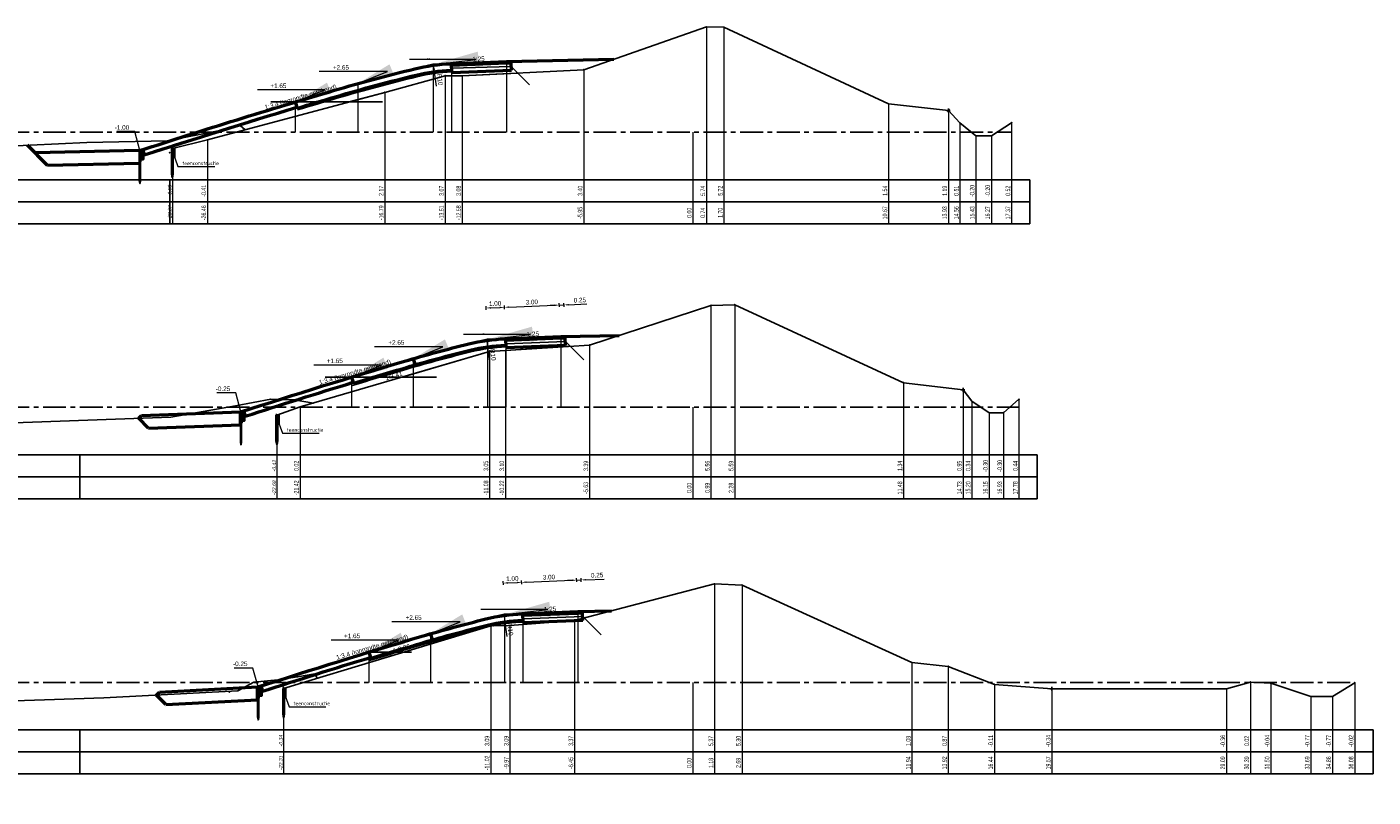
# Model space of a CAD drawing. Header units: metres. Extents: x -7 to 2281, y 7146 to 7816.
# Tile 5 of 29: x 2175 to 2248, y 7235 to 7277. Entities that reach past the tile are written whole.
import ezdxf
from ezdxf.enums import TextEntityAlignment as Align

# ---------------------------------------------------------------- set-up
doc = ezdxf.new("R2010")
doc.units = ezdxf.units.M
doc.linetypes.add('HIDDEN', pattern=[9.525, 6.35, -3.175])
doc.linetypes.add('NAP', pattern=[20, 12.5, -2.5, 2.5, -2.5])
for name, color, linetype in [('BS-BINNENKRUINLIJN-KPN', 1, 'Continuous'), ('BS-BINNENTEENLIJN-KPN', 198, 'Continuous'), ('BS-HEKWERK-KL-1_5M', 1, 'Continuous'), ('BS-INSTEEK-SLOOT-KPN', 1, 'Continuous'), ('BS-KANT-KREUKELBERM', 255, 'Continuous'), ('BS-KRUINLIJN', 1, 'Continuous'), ('BS-PERKOENRIJ', 255, 'Continuous'), ('BS-RASTER', 255, 'Continuous'), ('BS-SCHEIDINGSLIJN-TALUDBEKL', 255, 'Continuous'), ('BS-STORTSTEENLIJN', 6, 'Continuous'), ('BS-TEENLIJN', 1, 'Continuous'), ('BS-TEENSCHOT-GECONSTRUEERD', 198, 'Continuous'), ('BS-TUSSENBERM', 1, 'Continuous'), ('BS-WATERLIJN-KPN', 1, 'Continuous'), ('BS-ZANDLIJN', 32, 'Continuous'), ('DP-BS-profiel', 2, 'Continuous'), ('DP-Matenbalk', 7, 'Continuous'), ('DP-Matenbalk_bestaandehoogten', 6, 'Continuous'), ('DP-NAP-lijn', 5, 'NAP')]:
    doc.layers.add(name, color=color, linetype=linetype)
for name, color, linetype, lineweight in [('DP-BS-maatvoering', 2, 'Continuous', 20), ('DP-BS-matenbalk_verlenglijnen', 253, 'Continuous', 0), ('DP-Matenbalk_verlenglijnen_best', 253, 'Continuous', 0), ('DP-NW-maatvoering', 7, 'Continuous', 35), ('DP-NW-matenbalk_verlenglijnen', 135, 'Continuous', 0), ('DP-NW-profiel', 4, 'Continuous', 50), ('DP-NW-teenschot', 2, 'Continuous', 25), ('DP-NW-Uitvullaag', 1, 'Uitvullaag', 18)]:
    doc.layers.add(name, color=color, linetype=linetype, lineweight=lineweight)
doc.layers.add('DP-NW-arcrand', color=142, linetype='Continuous', plot=False)
doc.styles.add('bestomschr', font='isocp.shx', dxfattribs={"width": 0.96})
doc.styles.add('dp-besthgt', font='StagCAD.ttf', dxfattribs={"oblique": 10, "height": 0.2})
doc.styles.add('StagCAD', font='StagCAD.ttf')
doc.linetypes.add('Uitvullaag', pattern='A,0,-0.005,[191,UITVULLAAG.shx,S=0.007,R=0,X=0,Y=0],-0.5', length=0.505)
doc.dimstyles.new('best-leader 1_100', dxfattribs={"dimscale": 0.1, "dimtxt": 2, "dimasz": 1.6, "dimexe": 0, "dimexo": 0, "dimgap": 0.8, "dimtad": 1, "dimrnd": 0.001, "dimzin": 1, "dimdsep": 46, "dimtxsty": 'bestomschr', "dimblk": 'RAD_PIJL', "dimcen": 0.09, "dimse1": 1, "dimse2": 1, "dimclrd": 212, "dimclre": 1, "dimclrt": 2, "dimazin": 0, "dimtfac": 1, "dimtix": 1, "dimtmove": 0, "dimatfit": 0, "dimfxl": 1, "dimtvp": 0.83, "dimtolj": 1, "dimtzin": 0, "dimlwd": 5, "dimarcsym": 0})
doc.dimstyles.new('GM-maatvoering', dxfattribs={"dimtxt": 2.5, "dimasz": 2.5, "dimexe": 1, "dimexo": 0, "dimgap": 1, "dimtad": 1, "dimrnd": 0.001, "dimzin": 1, "dimdsep": 46, "dimtxsty": 'StagCAD', "dimcen": 0.09, "dimclrd": 1, "dimclre": 1, "dimclrt": 7, "dimazin": 0, "dimtfac": 1, "dimtix": 1, "dimtmove": 0, "dimatfit": 3, "dimfxl": 1, "dimfxlon": 1, "dimtvp": 0.83, "dimtolj": 1, "dimtzin": 0, "dimlwd": 15, "dimlwe": 15, "dimarcsym": 0})
doc.dimstyles.new('leader 1_100', dxfattribs={"dimscale": 0.1, "dimtxt": 2.5, "dimasz": 2, "dimexe": 0, "dimexo": 0, "dimgap": 1, "dimtad": 1, "dimrnd": 0.001, "dimzin": 1, "dimdsep": 46, "dimtxsty": 'StagCAD', "dimblk": 'RAD_PIJL', "dimcen": 0.09, "dimse1": 1, "dimse2": 1, "dimclrd": 1, "dimclre": 1, "dimclrt": 7, "dimazin": 0, "dimtfac": 1, "dimtix": 1, "dimtmove": 0, "dimatfit": 0, "dimfxl": 1, "dimtvp": 0.83, "dimtolj": 1, "dimtzin": 0, "dimlwd": 15, "dimarcsym": 0})

# ---------------------------------------------------------------- blocks, each defined once
blk = doc.blocks.new('15', base_point=(577.872525, -2.976085))
at = {"layer": 'BS-PERKOENRIJ'}
blk.add_lwpolyline([(577.716275, -3.444835), (577.591275, -3.382335), (577.466275, -3.257335), (577.403775, -3.132335), (577.372525, -3.007335), (577.372525, -2.944835), (577.403775, -2.819835), (577.466275, -2.694835), (577.591275, -2.569835), (577.716275, -2.507335), (577.841275, -2.476085), (577.903775, -2.476085), (578.028775, -2.507335), (578.153775, -2.569835), (578.278775, -2.694835), (578.341275, -2.819835), (578.372525, -2.944835), (578.372525, -3.007335), (578.341275, -3.132335), (578.278775, -3.257335), (578.153775, -3.382335), (578.028775, -3.444835), (577.903775, -3.476085), (577.841275, -3.476085)], close=True, dxfattribs=at)
blk = doc.blocks.new('123', base_point=(750, -20.1))
at = {"layer": 'BS-HEKWERK-KL-1_5M'}
for points in [[(749.75, -20.35), (750.25, -19.85)], [(750.25, -20.35), (749.75, -19.85)]]:
    blk.add_lwpolyline(points, dxfattribs=at)
blk = doc.blocks.new('RAD_PIJL')
at = {"color": 1, "linetype": 'Continuous'}
blk.add_solid([(-2.828, -0.75), (-2.828, 0.75), (0, 0)], dxfattribs=at)
blk = doc.blocks.new('BSHO')
at = {"layer": 'DP-Matenbalk_bestaandehoogten', "style": 'dp-besthgt', "oblique": 10}
for tag, p in [('AFSTAND', (0.6, -0.013)), ('HOOGTE', (1.8, -0.013))]:
    blk.add_attdef(tag, text='', height=0.2, dxfattribs=at).set_placement(p, align=Align.BOTTOM_CENTER)
blk = doc.blocks.new('*D199')
at = {"color": 1, "lineweight": 15, "transparency": 16777216}
blk.add_line((0.19, 2.517), (0.066, 3.409), dxfattribs=at)
at = {"color": 1, "transparency": 16777216}
blk.add_solid([(0.107, 3.414), (0.025, 3.403), (0.031, 3.656)], dxfattribs=at)
at = {"layer": 'Defpoints', "color": 0, "transparency": 16777216}
for p in [(0.031, 3.656), (1.407, -6.249)]:
    blk.add_point(p, dxfattribs=at)
at = {"color": 7, "transparency": 16777216, "insert": (0.368, 2.87), "char_height": 0.25, "attachment_point": 5, "rotation": 277.90365, "style": 'StagCAD'}
blk.add_mtext('\\A1;R10', dxfattribs=at)
blk = doc.blocks.new('*D207')
at = {"layer": 'Defpoints', "color": 0, "transparency": 16777216}
for p in [(0.931, 5.455), (0, 3.7), (0.999, 3.74)]:
    blk.add_point(p, dxfattribs=at)
at = {"layer": 'DP-NW-maatvoering', "color": 1, "lineweight": 15, "transparency": 16777216}
for p, q in [((-0.065, 5.315), (-0.073, 5.515)), ((0.181, 5.425), (0.681, 5.445)), ((0.935, 5.355), (0.927, 5.555))]:
    blk.add_line(p, q, dxfattribs=at)
at = {"layer": 'DP-NW-maatvoering', "color": 1, "transparency": 16777216}
for points in [[(0.18, 5.466), (0.183, 5.383), (-0.069, 5.415)], [(0.679, 5.486), (0.682, 5.403), (0.931, 5.455)]]:
    blk.add_solid(points, dxfattribs=at)
at = {"layer": 'DP-NW-maatvoering', "color": 7, "transparency": 16777216, "insert": (0.422, 5.659), "char_height": 0.25, "attachment_point": 5, "rotation": 2.29061, "style": 'StagCAD'}
blk.add_mtext('\\A1;1.00', dxfattribs=at)
blk = doc.blocks.new('*D208')
at = {"layer": 'Defpoints', "color": 0, "transparency": 16777216}
for p in [(3.928, 5.575), (0.999, 3.74), (3.997, 3.86)]:
    blk.add_point(p, dxfattribs=at)
at = {"layer": 'DP-NW-maatvoering', "color": 1, "lineweight": 15, "transparency": 16777216}
for p, q in [((0.935, 5.355), (0.927, 5.555)), ((1.18, 5.465), (3.678, 5.565)), ((3.932, 5.475), (3.924, 5.674))]:
    blk.add_line(p, q, dxfattribs=at)
at = {"layer": 'DP-NW-maatvoering', "color": 1, "transparency": 16777216}
for points in [[(1.179, 5.506), (1.182, 5.423), (0.931, 5.455)], [(3.677, 5.606), (3.68, 5.523), (3.928, 5.575)]]:
    blk.add_solid(points, dxfattribs=at)
at = {"layer": 'DP-NW-maatvoering', "color": 7, "transparency": 16777216, "insert": (2.42, 5.739), "char_height": 0.25, "attachment_point": 5, "rotation": 2.29061, "style": 'StagCAD'}
blk.add_mtext('\\A1;3.00', dxfattribs=at)
blk = doc.blocks.new('*D209')
at = {"layer": 'Defpoints', "color": 0, "transparency": 16777216}
for p in [(4.178, 5.585), (4, 3.78), (4.25, 3.79)]:
    blk.add_point(p, dxfattribs=at)
at = {"layer": 'DP-NW-maatvoering', "color": 1, "lineweight": 15, "transparency": 16777216}
for p, q in [((3.678, 5.565), (3.429, 5.555)), ((3.932, 5.475), (3.924, 5.674)), ((3.928, 5.575), (4.178, 5.585)), ((4.182, 5.485), (4.174, 5.684)), ((4.428, 5.595), (5.427, 5.635))]:
    blk.add_line(p, q, dxfattribs=at)
at = {"layer": 'DP-NW-maatvoering', "color": 1, "transparency": 16777216}
for points in [[(3.677, 5.606), (3.68, 5.523), (3.928, 5.575)], [(4.426, 5.636), (4.429, 5.553), (4.178, 5.585)]]:
    blk.add_solid(points, dxfattribs=at)
at = {"layer": 'DP-NW-maatvoering', "color": 7, "transparency": 16777216, "insert": (5.043, 5.844), "char_height": 0.25, "attachment_point": 5, "rotation": 2.29061, "style": 'StagCAD'}
blk.add_mtext('\\A1;0.25', dxfattribs=at)
blk = doc.blocks.new('*D210')
at = {"color": 1, "lineweight": 15, "transparency": 16777216}
blk.add_line((0.132, 2.509), (0.008, 3.401), dxfattribs=at)
at = {"color": 1, "transparency": 16777216}
blk.add_solid([(0.049, 3.406), (-0.033, 3.395), (-0.026, 3.648)], dxfattribs=at)
at = {"layer": 'Defpoints', "color": 0, "transparency": 16777216}
for p in [(-0.026, 3.648), (1.349, -6.257)]:
    blk.add_point(p, dxfattribs=at)
at = {"color": 7, "transparency": 16777216, "insert": (0.31, 2.862), "char_height": 0.25, "attachment_point": 5, "rotation": 277.90365, "style": 'StagCAD'}
blk.add_mtext('\\A1;R10', dxfattribs=at)
blk = doc.blocks.new('teenconstructie')
at = {"layer": 'DP-BS-profiel', "color": 1}
for p, q in [((-0.05, 0), (0.05, 0)), ((0, -1.6), (0, -1.44))]:
    blk.add_line(p, q, dxfattribs=at)
blk.add_lwpolyline([(-0.05, -1.4), (-0.05, 0), (-0.04, 0.01), (0.04, 0.01), (0.05, 0), (0.05, -1.4), (0.01, -1.6), (-0.01, -1.6)], close=True, dxfattribs=at)
blk.add_lwpolyline([(0.05, 0), (0.125, 0), (0.125, -0.5), (0.05, -0.5)], dxfattribs=at)
blk.add_ellipse((-0.021, -1.44), major_axis=(0, 0.04), ratio=0.525, start_param=4.712389, end_param=7.853982, dxfattribs=at)
at = {"layer": 'DP-BS-profiel', "color": 1, "extrusion": (0, 0, -1)}
blk.add_ellipse((0.021, -1.44), major_axis=(0, 0.04), ratio=0.525, start_param=4.712389, end_param=7.853982, dxfattribs=at)
at = {"layer": 'DP-BS-maatvoering', "color": 2, "insert": (0.537, -0.91), "char_height": 0.2, "attachment_point": 7, "style": 'bestomschr'}
blk.add_mtext('\\A1;teenconstructie', dxfattribs=at)
at = {"layer": 'DP-BS-maatvoering', "annotation_type": 0, "has_hookline": 1, "hookline_direction": 0, "text_width": 1.767}
blk.add_leader([(0, -0.15), (0.297, -0.99), (0.457, -0.99)], dimstyle='best-leader 1_100', override={"dimgap": 0.8, "dimtad": 1}, dxfattribs=at)
blk = doc.blocks.new('dwp4 teen-1.00')
at = {"layer": 'DP-NW-maatvoering', "color": 1, "linetype": 'HIDDEN', "ltscale": 0.2}
for q in [(-0.998, 3.462), (0.971, 3.739)]:
    blk.add_line((0, 3.7), q, dxfattribs=at)
at = {"layer": 'DP-NW-matenbalk_verlenglijnen'}
for p, q in [((0, 3.7), (0, 0)), ((0.999, 3.74), (0.999, 0)), ((3.997, 3.86), (3.997, 0)), ((-4.104, 2.65), (-4.104, 0)), ((-7.514, 1.65), (-7.514, 0))]:
    blk.add_line(p, q, dxfattribs=at)
at = {"layer": 'DP-NW-profiel'}
for p, q in [((1.018, 3.26), (0.999, 3.74)), ((1.002, 3.66), (4, 3.78)), ((4, 3.78), (3.997, 3.86)), ((4, 3.78), (4.25, 3.79)), ((4.266, 3.39), (4.25, 3.79)), ((1.018, 3.26), (4.266, 3.39)), ((-7.514, 1.65), (-7.413, 1.315)), ((-15.828, -0.985), (-15.745, -1.239))]:
    blk.add_line(p, q, dxfattribs=at)
at = {"layer": 'DP-NW-profiel', "color": 3, "lineweight": 30}
blk.add_line((1.001, 3.705), (3.998, 3.825), dxfattribs=at)
at = {"layer": 'DP-NW-profiel'}
for points in [[(-15.98, -1, -0.007195), (-5.372, 2.287, -0.01173), (-0.998, 3.462, -0.04983), (0.971, 3.739), (3.997, 3.86)], [(-7.413, 1.315, -0.001448), (-5.273, 1.951, -0.01173), (-0.915, 3.122, -0.04983), (0.985, 3.389), (1.013, 3.39)], [(-15.745, -1.239, -0.00565), (-7.427, 1.363, -0.00565)]]:
    blk.add_lwpolyline(points, format="xyb", dxfattribs=at)
at = {"layer": 'DP-NW-teenschot'}
blk.add_line((-16.015, -2.646), (-15.945, -2.646), dxfattribs=at)
at = {"layer": 'DP-NW-teenschot', "flags": 128}
blk.add_lwpolyline([(-15.974, -2.8), (-15.945, -2.646), (-15.945, -1), (-16.015, -1), (-16.015, -2.646), (-15.984, -2.8)], close=True, dxfattribs=at)
blk.add_lwpolyline([(-15.945, -1), (-15.925, -1), (-15.925, -1.6), (-15.945, -1.6)], dxfattribs=at)
at = {"layer": 'DP-NW-teenschot', "color": 3, "lineweight": 35, "flags": 128}
blk.add_lwpolyline([(-15.908, -1.485), (-15.908, -0.985), (-15.828, -0.985), (-15.788, -1.235), (-15.788, -1.485), (-15.908, -1.485)], dxfattribs=at)
at = {"layer": 'DP-NW-Uitvullaag', "ltscale": 4, "flags": 128}
for points in [[(-7.413, 1.315, -0.001448), (-5.273, 1.951, -0.01173), (-0.915, 3.122, -0.04983), (0.985, 3.389), (1.013, 3.39)], [(-15.745, -1.239, -0.00565), (-7.427, 1.363, -0.00565)]]:
    blk.add_lwpolyline(points, format="xyb", dxfattribs=at)
at = {"layer": 'DP-NW-maatvoering', "style": 'StagCAD'}
for s, rotation, p in [('1:25', 2.29067, (2.484, 3.799)), ('1:3.4 (tonrondte getekend)', 16.38954, (-7.165, 1.732))]:
    blk.add_text(s, height=0.25, rotation=rotation, dxfattribs=at).set_placement(p, align=Align.BOTTOM_CENTER)
at = {"layer": 'DP-NW-maatvoering', "color": 7, "insert": (-0.168, 3.994), "char_height": 0.05, "attachment_point": 9, "line_spacing_factor": 0.48, "style": 'StagCAD'}
blk.add_mtext('\\A1;+3.70', dxfattribs=at)
at = {"layer": 'DP-NW-maatvoering', "color": 7, "char_height": 0.25, "attachment_point": 9, "style": 'StagCAD'}
for s, insert in [('\\A1;+2.65', (-4.586, 3.406)), ('\\A1;+1.65', (-7.995, 2.406)), ('\\A1;-1.00', (-16.566, 0.132))]:
    blk.add_mtext(s, dxfattribs=dict(at, insert=insert))
dim = blk.add_radius_dim(center=(1.407, -6.249), mpoint=(0.031, 3.656), dimstyle='GM-maatvoering', override={"dimdec": 0})
dim.commit()
dim.dimension.update_dxf_attribs({"geometry": '*D199', "text_midpoint": (0.145, 2.839), "dimtype": 132})
at = {"layer": 'DP-NW-maatvoering', "annotation_type": 0, "has_hookline": 1, "hookline_direction": 1}
for points, dimstyle, override, text_width in [([(0, 3.7), (2.352, 3.974), (-0.148, 3.974)], 'GM-maatvoering', {"dimscale": 0}, 0.145), ([(-4.104, 2.65), (-2.486, 3.306), (-4.486, 3.306)], 'leader 1_100', {"dimscale": 0, "dimgap": 1, "dimtad": 1}, 0.725), ([(-7.514, 1.65), (-5.895, 2.306), (-7.895, 2.306)], 'leader 1_100', {"dimscale": 0, "dimgap": 1, "dimtad": 1}, 0.675), ([(-15.98, -1), (-16.266, 0.032), (-16.466, 0.032)], 'leader 1_100', {"dimgap": 1, "dimtad": 1}, 0.675)]:
    blk.add_leader(points, dimstyle=dimstyle, override=override, dxfattribs=dict(at, text_width=text_width))
blk = doc.blocks.new('dwp teen -0.25')
at = {"layer": 'DP-NW-maatvoering', "color": 1, "linetype": 'HIDDEN', "ltscale": 0.2}
for q in [(-0.998, 3.462), (0.971, 3.739)]:
    blk.add_line((0, 3.7), q, dxfattribs=at)
at = {"layer": 'DP-NW-matenbalk_verlenglijnen'}
for p, q in [((0, 3.7), (0, 0)), ((0.999, 3.74), (0.999, 0)), ((3.997, 3.86), (3.997, 0)), ((-4.041, 2.65), (-4.041, 0)), ((-7.397, 1.65), (-7.397, 0))]:
    blk.add_line(p, q, dxfattribs=at)
at = {"layer": 'DP-NW-profiel'}
for p, q in [((1.018, 3.26), (0.999, 3.74)), ((1.002, 3.66), (4, 3.78)), ((4, 3.78), (3.997, 3.86)), ((4, 3.78), (4.25, 3.79)), ((4.266, 3.39), (4.25, 3.79)), ((1.018, 3.26), (4.266, 3.39)), ((-4.041, 2.65), (-3.944, 2.314)), ((-7.397, 1.65), (-7.295, 1.315)), ((-13.278, -0.235), (-13.195, -0.489))]:
    blk.add_line(p, q, dxfattribs=at)
at = {"layer": 'DP-NW-profiel', "color": 3, "lineweight": 30}
blk.add_line((1.001, 3.705), (3.998, 3.825), dxfattribs=at)
at = {"layer": 'DP-NW-profiel'}
for points in [[(-13.43, -0.25, -0.007195), (-4.515, 2.512, -0.011172), (-1.015, 3.457, -0.050389), (0.976, 3.739), (3.997, 3.86)], [(-7.295, 1.315, -0.002319), (-4.416, 2.176, -0.011172), (-0.931, 3.117, -0.050389), (0.99, 3.389), (1.013, 3.39)], [(-13.195, -0.489, -0.004761), (-7.309, 1.363, -0.004761)]]:
    blk.add_lwpolyline(points, format="xyb", dxfattribs=at)
at = {"layer": 'DP-NW-teenschot'}
blk.add_line((-13.465, -1.896), (-13.395, -1.896), dxfattribs=at)
at = {"layer": 'DP-NW-teenschot', "flags": 128}
blk.add_lwpolyline([(-13.424, -2.05), (-13.395, -1.896), (-13.395, -0.25), (-13.465, -0.25), (-13.465, -1.896), (-13.434, -2.05)], close=True, dxfattribs=at)
blk.add_lwpolyline([(-13.395, -0.25), (-13.375, -0.25), (-13.375, -0.85), (-13.395, -0.85)], dxfattribs=at)
at = {"layer": 'DP-NW-teenschot', "color": 3, "lineweight": 35, "flags": 128}
blk.add_lwpolyline([(-13.358, -0.735), (-13.358, -0.235), (-13.278, -0.235), (-13.238, -0.485), (-13.238, -0.735), (-13.358, -0.735)], dxfattribs=at)
at = {"layer": 'DP-NW-Uitvullaag', "ltscale": 4, "flags": 128}
for points in [[(-7.295, 1.315, -0.002319), (-4.416, 2.176, -0.011172), (-0.931, 3.117, -0.050389), (0.99, 3.389), (1.013, 3.39)], [(-13.195, -0.489, -0.004761), (-7.309, 1.363, -0.004761)]]:
    blk.add_lwpolyline(points, format="xyb", dxfattribs=at)
at = {"layer": 'DP-NW-maatvoering', "style": 'StagCAD'}
for s, rotation, p in [('1:25', 2.29063, (2.486, 3.799)), ('1:3.4 (tonrondte getekend)', 16.38954, (-7.165, 1.732))]:
    blk.add_text(s, height=0.25, rotation=rotation, dxfattribs=at).set_placement(p, align=Align.BOTTOM_CENTER)
at = {"layer": 'DP-NW-maatvoering', "color": 7, "insert": (-0.168, 3.994), "char_height": 0.05, "attachment_point": 9, "line_spacing_factor": 0.48, "style": 'StagCAD'}
blk.add_mtext('\\A1;+3.70', dxfattribs=at)
at = {"layer": 'DP-NW-maatvoering', "color": 7, "char_height": 0.25, "attachment_point": 9, "style": 'StagCAD'}
for s, insert in [('\\A1;+2.65', (-4.522, 3.406)), ('\\A1;+1.65', (-7.878, 2.406)), ('\\A1;-0.25', (-14.016, 0.882))]:
    blk.add_mtext(s, dxfattribs=dict(at, insert=insert))
dim = blk.add_radius_dim(center=(1.349, -6.257), mpoint=(-0.026, 3.648), dimstyle='GM-maatvoering', override={"dimdec": 0})
dim.commit()
dim.dimension.update_dxf_attribs({"geometry": '*D210', "text_midpoint": (0.087, 2.831), "dimtype": 132})
at = {"layer": 'DP-NW-maatvoering'}
for p1, p2, picture, middle in [((0.999, 3.74), (3.997, 3.86), '*D208', (2.42, 5.739)), ((0, 3.7), (0.999, 3.74), '*D207', (0.422, 5.659))]:
    dim = blk.add_aligned_dim(p1=p1, p2=p2, distance=1.716, dimstyle='GM-maatvoering', dxfattribs=at)
    dim.commit()
    dim.dimension.update_dxf_attribs({"geometry": picture, "text_midpoint": middle})
dim = blk.add_linear_dim(base=(4.178, 5.585), p1=(4, 3.78), p2=(4.25, 3.79), angle=2.29061, dimstyle='GM-maatvoering', dxfattribs=at)
dim.commit()
dim.dimension.update_dxf_attribs({"geometry": '*D209', "text_midpoint": (5.052, 5.62), "dimtype": 129})
at = {"layer": 'DP-NW-maatvoering', "annotation_type": 0, "has_hookline": 1, "hookline_direction": 1}
for points, dimstyle, override, text_width in [([(0, 3.7), (2.352, 3.974), (-0.148, 3.974)], 'GM-maatvoering', {"dimscale": 0}, 0.145), ([(-4.041, 2.65), (-2.422, 3.306), (-4.422, 3.306)], 'leader 1_100', {"dimscale": 0, "dimgap": 1, "dimtad": 1}, 0.725), ([(-7.397, 1.65), (-5.778, 2.306), (-7.778, 2.306)], 'leader 1_100', {"dimscale": 0, "dimgap": 1, "dimtad": 1}, 0.675), ([(-13.43, -0.25), (-13.716, 0.782), (-13.916, 0.782)], 'leader 1_100', {"dimgap": 1, "dimtad": 1}, 0.725)]:
    blk.add_leader(points, dimstyle=dimstyle, override=override, dxfattribs=dict(at, text_width=text_width))

msp = doc.modelspace()

# ---------------------------------------------------------------- linework, layer by layer
at = {"layer": 'BS-BINNENKRUINLIJN-KPN'}
for p in [(2224.956, 7241.649), (2241.428, 7240.793)]:
    msp.add_point(p, dxfattribs=at)
at = {"layer": 'BS-BINNENTEENLIJN-KPN'}
for p in [(2227.472, 7240.668), (2240.124, 7240.421)]:
    msp.add_point(p, dxfattribs=at)
at = {"layer": 'BS-INSTEEK-SLOOT-KPN'}
for p in [(2225.597, 7271.286), (2228.411, 7271.296), (2226.241, 7256.116), (2228.814, 7256.214), (2242.54, 7240.734), (2247.117, 7240.757)]:
    msp.add_point(p, dxfattribs=at)
at = {"layer": 'BS-KANT-KREUKELBERM'}
msp.add_point((2188.711, 7240.509), dxfattribs=at)
at = {"layer": 'BS-KRUINLIJN'}
for p in [(2211.778, 7276.523), (2212.732, 7276.5), (2212.024, 7261.337), (2213.32, 7261.369), (2212.221, 7246.147), (2213.716, 7246.08)]:
    msp.add_point(p, dxfattribs=at)
at = {"layer": 'BS-PERKOENRIJ'}
msp.add_point((2194.243, 7272.947), dxfattribs=at)
at = {"layer": 'BS-SCHEIDINGSLIJN-TALUDBEKL'}
for p in [(2198.461, 7273.853), (2200.82, 7258.874), (2201.064, 7243.87)]:
    msp.add_point(p, dxfattribs=at)
at = {"layer": 'BS-STORTSTEENLIJN'}
for points in [[(2182.382, 7270.319), (2185.252, 7270.869), (2186.362, 7271.155), (2186.635, 7270.915)], [(2182.584, 7255.249), (2186.101, 7255.855), (2188.025, 7256.223), (2189.304, 7256.186), (2190.349, 7256.011)], [(2186.222, 7240.314), (2186.222, 7240.314), (2187.096, 7240.791), (2188.413, 7240.922), (2189.491, 7241.072), (2190.436, 7241.251), (2190.554, 7241)]]:
    msp.add_lwpolyline(points, dxfattribs=at)
at = {"layer": 'BS-TEENLIJN'}
for p in [(2221.705, 7272.32), (2222.521, 7257.114), (2222.979, 7241.856)]:
    msp.add_point(p, dxfattribs=at)
at = {"layer": 'BS-TEENSCHOT-GECONSTRUEERD'}
msp.add_point((2182.515, 7269.659), dxfattribs=at)
at = {"layer": 'BS-TUSSENBERM'}
for p in [(2205.089, 7274.182), (2205.402, 7259.172), (2204.586, 7244.146)]:
    msp.add_point(p, dxfattribs=at)
at = {"layer": 'BS-WATERLIJN-KPN'}
for p in [(2226.462, 7270.582), (2227.307, 7270.582), (2227.183, 7255.478), (2227.964, 7255.478), (2244.724, 7240.006), (2245.898, 7240.006)]:
    msp.add_point(p, dxfattribs=at)
at = {"layer": 'BS-ZANDLIJN'}
for p in [(2184.574, 7270.364), (2189.62, 7255.797), (2185.758, 7240.254)]:
    msp.add_point(p, dxfattribs=at)
at = {"layer": 'DP-BS-matenbalk_verlenglijnen'}
for p, q in [((2211.778, 7276.523), (2211.778, 7265.786)), ((2212.732, 7276.5), (2212.732, 7265.786)), ((2205.089, 7274.182), (2205.089, 7265.786)), ((2197.53, 7273.853), (2197.53, 7265.786)), ((2198.461, 7273.853), (2198.461, 7265.786)), ((2194.243, 7272.947), (2194.243, 7265.786)), ((2221.705, 7272.32), (2221.705, 7265.786)), ((2224.965, 7271.97), (2224.965, 7265.786)), ((2225.597, 7271.286), (2225.597, 7265.786)), ((2228.411, 7271.296), (2228.411, 7265.786)), ((2184.574, 7270.364), (2184.574, 7265.786)), ((2211.036, 7270.778), (2211.036, 7265.786)), ((2226.462, 7270.582), (2226.462, 7265.786)), ((2227.307, 7270.582), (2227.307, 7265.786)), ((2182.663, 7269.899), (2182.663, 7265.786)), ((2212.024, 7261.337), (2212.024, 7250.786)), ((2213.32, 7261.369), (2213.32, 7250.786)), ((2199.956, 7258.829), (2199.956, 7250.786)), ((2200.82, 7258.874), (2200.82, 7250.786)), ((2205.402, 7259.172), (2205.402, 7250.786)), ((2222.521, 7257.114), (2222.521, 7250.786)), ((2225.764, 7256.729), (2225.764, 7250.786)), ((2189.62, 7255.797), (2189.62, 7250.786)), ((2211.036, 7255.778), (2211.036, 7250.786)), ((2226.241, 7256.116), (2226.241, 7250.786)), ((2228.814, 7256.214), (2228.814, 7250.786)), ((2188.36, 7255.357), (2188.36, 7250.786)), ((2227.183, 7255.478), (2227.183, 7250.786)), ((2227.964, 7255.478), (2227.964, 7250.786)), ((2212.221, 7246.147), (2212.221, 7235.786)), ((2213.716, 7246.08), (2213.716, 7235.786)), ((2200.016, 7243.866), (2200.016, 7235.786)), ((2201.064, 7243.87), (2201.064, 7235.786)), ((2204.586, 7244.146), (2204.586, 7235.786)), ((2222.979, 7241.856), (2222.979, 7235.786)), ((2224.956, 7241.649), (2224.956, 7235.786)), ((2188.724, 7240.442), (2188.724, 7235.786)), ((2211.036, 7240.778), (2211.036, 7235.786)), ((2227.472, 7240.668), (2227.472, 7235.786)), ((2230.608, 7240.434), (2230.608, 7235.786)), ((2240.124, 7240.421), (2240.124, 7235.786)), ((2241.428, 7240.793), (2241.428, 7235.786)), ((2242.54, 7240.734), (2242.54, 7235.786)), ((2247.117, 7240.757), (2247.117, 7235.786)), ((2244.724, 7240.006), (2244.724, 7235.786)), ((2245.898, 7240.006), (2245.898, 7235.786))]:
    msp.add_line(p, q, dxfattribs=at)
at = {"layer": 'DP-BS-profiel'}
for points in [[(2157.812, 7269.741), (2160.877, 7269.583), (2163.976, 7269.129), (2165.429, 7269.181), (2168.526, 7269.454), (2173.365, 7270.003), (2178, 7270.217), (2182.381, 7270.319), (2182.382, 7270.319)], [(2149.509, 7254.333), (2157.6, 7254.701), (2165.904, 7254.694), (2173.523, 7254.921), (2182.584, 7255.249)], [(2157.907, 7239.428), (2164.152, 7239.547), (2171.899, 7239.695), (2178.919, 7239.926), (2186.222, 7240.314)]]:
    msp.add_lwpolyline(points, dxfattribs=at)
for points in [[(2182.663, 7269.899, 0), (2184.574, 7270.364, 0), (2194.243, 7272.947, 0), (2197.53, 7273.853, 0), (2198.461, 7273.853, 0), (2205.089, 7274.182, 0), (2211.778, 7276.523, 0), (2212.732, 7276.5, 0), (2221.705, 7272.32, 0), (2224.965, 7271.97, 0), (2225.597, 7271.286, 0), (2226.462, 7270.582, 0), (2227.307, 7270.582, 0), (2228.411, 7271.296, 0)], [(2188.36, 7255.357, 0), (2189.62, 7255.797, 0), (2199.956, 7258.829, 0), (2200.82, 7258.874, 0), (2205.402, 7259.172, 0), (2212.024, 7261.337, 0), (2213.32, 7261.369, 0), (2222.521, 7257.114, 0), (2225.764, 7256.729, 0), (2226.241, 7256.116, 0), (2227.183, 7255.478, 0), (2227.964, 7255.478, 0), (2228.814, 7256.214, 0)], [(2188.724, 7240.442, 0), (2200.016, 7243.866, 0), (2201.064, 7243.87, 0), (2204.586, 7244.146, 0), (2212.221, 7246.147, 0), (2213.716, 7246.08, 0), (2222.979, 7241.856, 0), (2224.956, 7241.649, 0), (2227.472, 7240.668, 0), (2230.608, 7240.434, 0), (2240.124, 7240.421, 0), (2241.428, 7240.793, 0), (2242.54, 7240.734, 0), (2244.724, 7240.006, 0), (2245.898, 7240.006, 0), (2247.117, 7240.757, 0)]]:
    msp.add_polyline3d(points, dxfattribs=at)
at = {"layer": 'DP-Matenbalk'}
for points in [[(2171.612, 7268.186, 0), (2171.612, 7265.786, 0), (2182.515, 7265.786, 0), (2229.411, 7265.786, 0)], [(2171.612, 7268.186, 0), (2229.411, 7268.186, 0)], [(2182.515, 7268.186, 0), (2182.515, 7265.786, 0)], [(2182.515, 7268.186, 0), (2182.515, 7268.186, 0)], [(2229.411, 7265.786, 0), (2229.411, 7268.186, 0)], [(2171.612, 7266.986, 0), (2229.411, 7266.986, 0)], [(2182.515, 7266.986, 0), (2182.515, 7266.986, 0)], [(2228.411, 7266.986, 0), (2228.411, 7266.986, 0)], [(2228.411, 7265.786, 0), (2228.411, 7265.786, 0)], [(2171.612, 7253.186, 0), (2171.612, 7250.786, 0), (2177.612, 7250.786, 0), (2229.814, 7250.786, 0)], [(2171.612, 7253.186, 0), (2229.814, 7253.186, 0)], [(2177.612, 7253.186, 0), (2177.612, 7250.786, 0)], [(2177.612, 7253.186, 0), (2177.612, 7253.186, 0)], [(2229.814, 7250.786, 0), (2229.814, 7253.186, 0)], [(2171.612, 7251.986, 0), (2229.814, 7251.986, 0)], [(2177.612, 7251.986, 0), (2177.612, 7251.986, 0)], [(2228.814, 7251.986, 0), (2228.814, 7251.986, 0)], [(2228.814, 7250.786, 0), (2228.814, 7250.786, 0)], [(2171.612, 7238.186, 0), (2171.612, 7235.786, 0), (2177.612, 7235.786, 0), (2248.117, 7235.786, 0)], [(2171.612, 7238.186, 0), (2248.117, 7238.186, 0)], [(2177.612, 7238.186, 0), (2177.612, 7235.786, 0)], [(2177.612, 7238.186, 0), (2177.612, 7238.186, 0)], [(2248.117, 7235.786, 0), (2248.117, 7238.186, 0)], [(2171.612, 7236.986, 0), (2248.117, 7236.986, 0)], [(2177.612, 7236.986, 0), (2177.612, 7236.986, 0)], [(2247.117, 7236.986, 0), (2247.117, 7236.986, 0)], [(2247.117, 7235.786, 0), (2247.117, 7235.786, 0)]]:
    msp.add_polyline3d(points, dxfattribs=at)
at = {"layer": 'DP-NAP-lijn', "ltscale": 0.1}
for p, q in [((2171.612, 7270.778), (2228.411, 7270.778)), ((2171.612, 7255.778), (2228.814, 7255.778)), ((2171.612, 7240.778), (2247.117, 7240.778))]:
    msp.add_line(p, q, dxfattribs=at)
at = {"layer": 'DP-NW-arcrand'}
for p, q in [((2201.132, 7274.368), (2202.132, 7273.368)), ((2188.033, 7272.428), (2194.112, 7272.428)), ((2204.09, 7259.368), (2205.09, 7258.368)), ((2190.99, 7257.428), (2197.069, 7257.428)), ((2205.03, 7244.368), (2206.03, 7243.368)), ((2193.376, 7242.428), (2195.702, 7242.428))]:
    msp.add_line(p, q, dxfattribs=at)
for points in [[(2189.49, 7271.997, -0.001448), (2191.629, 7272.633, -0.01173), (2195.983, 7273.803, -0.04983), (2197.863, 7274.067), (2197.891, 7274.069)], [(2190.935, 7272.428), (2192.301, 7272.428), (2194.243, 7272.947), (2197.53, 7273.853), (2198.461, 7273.853), (2201.497, 7274.004), (2201.132, 7274.368), (2197.883, 7274.278), (2197.891, 7274.069, 0.050556), (2195.983, 7273.803, 0.013222), (2190.935, 7272.428)], [(2192.471, 7256.969, -0.002386), (2195.444, 7257.859, -0.011172), (2198.925, 7258.798, -0.050389), (2200.826, 7259.068), (2200.849, 7259.069)], [(2193.411, 7241.969, -0.002386), (2196.385, 7242.859, -0.011172), (2199.865, 7243.798, -0.050389), (2201.766, 7244.068), (2201.79, 7244.069)]]:
    msp.add_lwpolyline(points, format="xyb", dxfattribs=at)
for points in [[(2193.993, 7257.428), (2195.18, 7257.428), (2199.956, 7258.829), (2200.82, 7258.874), (2204.354, 7259.104), (2204.09, 7259.368), (2200.842, 7259.238), (2200.849, 7259.069, 0.050983), (2198.925, 7258.798, 0.011172), (2195.444, 7257.859)], [(2200.162, 7243.867), (2201.064, 7243.87), (2204.586, 7244.146), (2204.606, 7244.151), (2205.038, 7244.168), (2205.034, 7244.263), (2205.114, 7244.284), (2205.03, 7244.368), (2201.783, 7244.238), (2201.79, 7244.069, 0.042992)], [(2194.934, 7242.428), (2195.274, 7242.428), (2199.461, 7243.698, 0.012288)]]:
    msp.add_lwpolyline(points, format="xyb", close=True, dxfattribs=at)
at = {"layer": 'DP-NW-profiel'}
for p, q in [((2200.871, 7274.638), (2206.728, 7274.755)), ((2224.957, 7271.978), (2224.965, 7271.97)), ((2175.861, 7268.962), (2174.755, 7270.067)), ((2180.859, 7269.778), (2175.176, 7269.647)), ((2180.859, 7269.078), (2175.861, 7268.962)), ((2203.829, 7259.638), (2207.023, 7259.702)), ((2180.828, 7255.186), (2180.975, 7255.333)), ((2181.367, 7254.647), (2180.828, 7255.186)), ((2180.975, 7255.333), (2186.367, 7255.528)), ((2181.367, 7254.647), (2186.367, 7254.828)), ((2204.769, 7244.638), (2206.604, 7244.675)), ((2181.79, 7240.079), (2181.955, 7240.244)), ((2181.955, 7240.244), (2187.307, 7240.528)), ((2182.307, 7239.562), (2181.79, 7240.079)), ((2182.307, 7239.562), (2187.307, 7239.827))]:
    msp.add_line(p, q, dxfattribs=at)
for points in [[(2186.367, 7254.828), (2186.367, 7255.528)], [(2188.31, 7255.357), (2188.36, 7255.357)], [(2187.307, 7239.827), (2187.307, 7240.528)]]:
    msp.add_lwpolyline(points, dxfattribs=at)

# ---------------------------------------------------------------- block references
msp.add_blockref('dwp4 teen-1.00', (2196.874, 7270.778))
at = {"layer": 'BS-PERKOENRIJ', "xscale": 0.05, "yscale": 0.05, "zscale": 0.05}
for p in [(2197.53, 7273.853), (2199.956, 7258.829), (2200.016, 7243.866)]:
    msp.add_blockref('15', p, dxfattribs=at)
at = {"layer": 'BS-RASTER', "xscale": 0.3, "yscale": 0.3, "zscale": 0.3, "rotation": 314.999999}
for p in [(2224.965, 7271.97), (2225.764, 7256.729), (2230.608, 7240.434)]:
    msp.add_blockref('123', p, dxfattribs=at)
at = {"layer": 'DP-BS-profiel'}
for p in [(2182.663, 7269.899), (2188.36, 7255.357), (2188.724, 7240.442)]:
    msp.add_blockref('teenconstructie', p, dxfattribs=at)
at = {"layer": 'DP-Matenbalk_verlenglijnen_best', "rotation": 90}
for p, values in [((2182.663, 7265.786), {'AFSTAND': '-28.37', 'HOOGTE': '-0.88'}), ((2188.36, 7250.786), {'AFSTAND': '-22.68', 'HOOGTE': '-0.42'}), ((2188.724, 7235.786), {'AFSTAND': '-22.31', 'HOOGTE': '-0.34'})]:
    msp.add_blockref('BSHO', p, dxfattribs=at).add_auto_attribs(values)
at = {"layer": 'DP-NW-profiel'}
for p in [(2199.832, 7255.778), (2200.772, 7240.778)]:
    msp.add_blockref('dwp teen -0.25', p, dxfattribs=at)

# ---------------------------------------------------------------- texts
at = {"style": 'StagCAD'}
for s, rotation, p in [('1:3.41', 16.34951, (2194.788, 7257.313)), ('1:3.36', 16.58434, (2195.209, 7242.435))]:
    msp.add_text(s, height=0.25, rotation=rotation, dxfattribs=at).set_placement(p, align=Align.BOTTOM_CENTER)
at = {"layer": 'DP-Matenbalk_bestaandehoogten', "width": 0.68}
for s, p in [('-0.41', (2184.574, 7267.586)), ('2.17', (2194.243, 7267.586)), ('3.07', (2197.53, 7267.586)), ('3.08', (2198.461, 7267.586)), ('3.40', (2205.089, 7267.586)), ('5.74', (2211.778, 7267.586)), ('5.72', (2212.732, 7267.586)), ('1.54', (2221.705, 7267.586)), ('1.19', (2224.965, 7267.586)), ('0.51', (2225.597, 7267.586)), ('-0.20', (2226.462, 7267.586)), ('-0.20', (2227.307, 7267.586)), ('0.52', (2228.411, 7267.586)), ('-26.46', (2184.574, 7266.386)), ('-16.79', (2194.243, 7266.386)), ('-13.51', (2197.53, 7266.386)), ('-12.58', (2198.461, 7266.386)), ('-5.95', (2205.089, 7266.386)), ('0.00', (2211.036, 7266.386)), ('0.74', (2211.778, 7266.386)), ('1.70', (2212.732, 7266.386)), ('10.67', (2221.705, 7266.386)), ('13.93', (2224.965, 7266.386)), ('14.56', (2225.597, 7266.386)), ('15.43', (2226.462, 7266.386)), ('16.27', (2227.307, 7266.386)), ('17.37', (2228.411, 7266.386)), ('0.02', (2189.62, 7252.586)), ('3.05', (2199.956, 7252.586)), ('3.10', (2200.82, 7252.586)), ('3.39', (2205.402, 7252.586)), ('5.56', (2212.024, 7252.586)), ('5.59', (2213.32, 7252.586)), ('1.34', (2222.521, 7252.586)), ('0.95', (2225.764, 7252.586)), ('0.34', (2226.241, 7252.586)), ('-0.30', (2227.183, 7252.586)), ('-0.30', (2227.964, 7252.586)), ('0.44', (2228.814, 7252.586)), ('-21.42', (2189.62, 7251.386)), ('-11.08', (2199.956, 7251.386)), ('-10.22', (2200.82, 7251.386)), ('-5.63', (2205.402, 7251.386)), ('0.00', (2211.036, 7251.386)), ('0.99', (2212.024, 7251.386)), ('2.28', (2213.32, 7251.386)), ('11.48', (2222.521, 7251.386)), ('14.73', (2225.764, 7251.386)), ('15.20', (2226.241, 7251.386)), ('16.15', (2227.183, 7251.386)), ('16.93', (2227.964, 7251.386)), ('17.78', (2228.814, 7251.386)), ('3.09', (2200.016, 7237.586)), ('3.09', (2201.064, 7237.586)), ('3.37', (2204.586, 7237.586)), ('5.37', (2212.221, 7237.586)), ('5.30', (2213.716, 7237.586)), ('1.08', (2222.979, 7237.586)), ('0.87', (2224.956, 7237.586)), ('-0.11', (2227.472, 7237.586)), ('-0.34', (2230.608, 7237.586)), ('-0.36', (2240.124, 7237.586)), ('0.02', (2241.428, 7237.586)), ('-0.04', (2242.54, 7237.586)), ('-0.77', (2244.724, 7237.586)), ('-0.77', (2245.898, 7237.586)), ('-0.02', (2247.117, 7237.586)), ('-11.02', (2200.016, 7236.386)), ('-9.97', (2201.064, 7236.386)), ('-6.45', (2204.586, 7236.386)), ('0.00', (2211.036, 7236.386)), ('1.18', (2212.221, 7236.386)), ('2.68', (2213.716, 7236.386)), ('11.94', (2222.979, 7236.386)), ('13.92', (2224.956, 7236.386)), ('16.44', (2227.472, 7236.386)), ('19.57', (2230.608, 7236.386)), ('29.09', (2240.124, 7236.386)), ('30.39', (2241.428, 7236.386)), ('31.50', (2242.54, 7236.386)), ('33.69', (2244.724, 7236.386)), ('34.86', (2245.898, 7236.386)), ('36.08', (2247.117, 7236.386))]:
    msp.add_text(s, height=0.25, rotation=90, dxfattribs=at).set_placement(p, align=Align.BOTTOM_CENTER)

doc.saveas('drawing.dxf')
